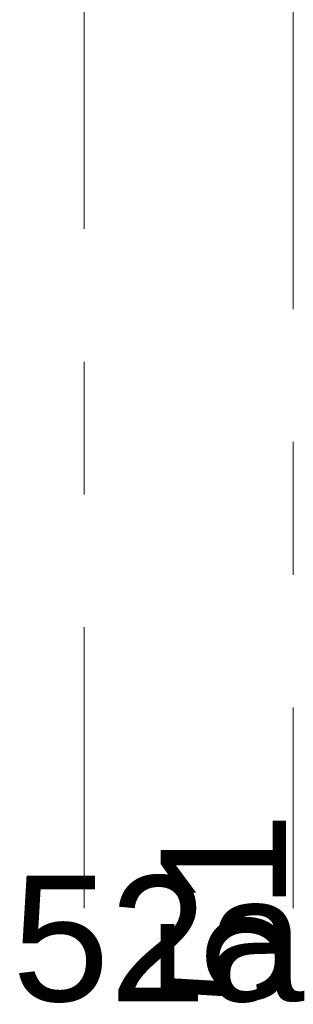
# Model space of a CAD drawing. Header units: centimetres. Extents: x -1737 to 22393, y -8842 to 3838.
# Tile 28 of 167: x 188 to 253, y 0 to 236. Entities that reach past the tile are written whole.
import ezdxf

# ---------------------------------------------------------------- set-up
doc = ezdxf.new("R2010")
doc.units = ezdxf.units.CM
doc.linetypes.add('Oś', pattern=[222.25, 127, -31.75, 31.75, -31.75])
doc.layers.add('S-GRID', color=1, linetype='Continuous', lineweight=13)
doc.layers.add('S-GRID-IDEN', color=1, linetype='Continuous', lineweight=13)
doc.styles.add('Arial_4', font='arial.ttf', dxfattribs={"height": 30})

# ---------------------------------------------------------------- blocks, each defined once
blk = doc.blocks.new('Pawilon F_rvt-1-3_piętro I __3_90 m_ - stan projektowany')
at = {"layer": 'S-GRID', "linetype": 'Oś'}
blk.add_line((253.38, 515.63), (253.38, 23.18), dxfattribs=at)
at = {"layer": 'S-GRID-IDEN', "insert": (221.07, 15.72), "char_height": 30, "width": 72.1, "attachment_point": 5, "line_spacing_factor": 0.936439, "style": 'Arial_4'}
blk.add_mtext('\\pxqc,t4.23333,8.46667,12.7,16.93333,21.16667,25.4,29.63333,33.86667,38.1,42.33333,46.56667,50.8,55.03333,59.26667,63.5,67.73333,71.96667,76.2,80.43333,84.66667,88.9,93.13333,97.36667,101.6,105.83333,110.06667,114.3,118.53333,122.76667,127,131.23333,135.46667;{52a}', dxfattribs=at)
blk = doc.blocks.new('Pawilon E_rvt-1-3_piętro I __3_90 m_ - stan projektowany')
at = {"layer": 'S-GRID', "linetype": 'Oś'}
blk.add_line((203.38, 534.83), (203.38, 23.18), dxfattribs=at)
at = {"layer": 'S-GRID-IDEN', "insert": (236.88, 22.85), "char_height": 30, "width": 48.3, "attachment_point": 5, "rotation": 90, "line_spacing_factor": 0.936439, "style": 'Arial_4'}
blk.add_mtext('\\pxqc,t4.23333,8.46667,12.7,16.93333,21.16667,25.4,29.63333,33.86667,38.1,42.33333,46.56667,50.8,55.03333,59.26667,63.5,67.73333,71.96667,76.2,80.43333,84.66667,88.9,93.13333,97.36667,101.6,105.83333,110.06667,114.3,118.53333,122.76667,127,131.23333,135.46667;{51}', dxfattribs=at)

msp = doc.modelspace()

# ---------------------------------------------------------------- block references
at = {"lineweight": 5}
for name in ['Pawilon E_rvt-1-3_piętro I __3_90 m_ - stan projektowany', 'Pawilon F_rvt-1-3_piętro I __3_90 m_ - stan projektowany']:
    msp.add_blockref(name, (0, 0), dxfattribs=at)

doc.saveas('drawing.dxf')
